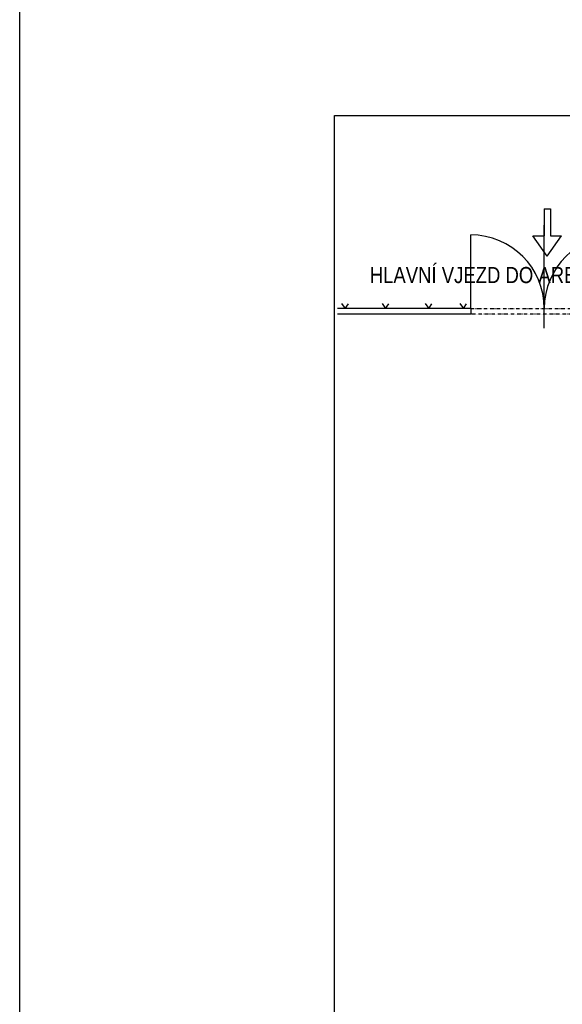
# Model space of a CAD drawing. Header units: millimetres. Extents: x -637441 to -130928, y -380379 to -53767.
# Tile 4 of 193: x -634602 to -616132, y -250166 to -216625. Entities that reach past the tile are written whole.
import ezdxf

# ---------------------------------------------------------------- set-up
doc = ezdxf.new("R2010")
doc.units = ezdxf.units.MM
doc.header["$LTSCALE"] = 10
doc.linetypes.add('ACAD_ISO12W100', pattern=[22, 12, -3, 0.5, -3, 0.5, -3])
doc.layers.add('CKKOTY', color=7, linetype='Continuous', lineweight=25)
doc.layers.add('CKTEXTY_MALE', color=7, linetype='Continuous', lineweight=25)
for name, color, linetype in [('Kóty', 7, 'Continuous'), ('POPIS', 7, 'Continuous'), ('SLABĚ', 7, 'Continuous'), ('Výplně otvorů', 7, 'Continuous')]:
    doc.layers.add(name, color=color, linetype=linetype)
doc.styles.add('NARROW', font='txt')

msp = doc.modelspace()

# ---------------------------------------------------------------- linework, layer by layer
at = {"layer": 'CKKOTY', "color": 7}
msp.add_lwpolyline([(-623886.051, -219891.55), (-529386.051, -219891.55), (-529386.051, -308991.55), (-623886.051, -308991.55)], close=True, dxfattribs=at)
at = {"layer": 'CKTEXTY_MALE'}
msp.add_lwpolyline([(-634601.617, -54078.397), (-291719.074, -54078.397), (-291719.074, -380378.814), (-634601.617, -380378.814)], close=True, dxfattribs=at)
at = {"layer": 'Kóty'}
msp.add_line((-616746.663, -227131.224), (-616746.663, -223622.084), dxfattribs=at)
at = {"layer": 'SLABĚ'}
for p, q in [((-616753.191, -223069.448), (-616753.191, -223991.113)), ((-616753.191, -223069.448), (-616536.109, -223069.448)), ((-616536.109, -223069.448), (-616536.109, -223991.113)), ((-617135.636, -223991.113), (-616753.191, -223991.113)), ((-616644.65, -224680.426), (-617135.636, -223991.113)), ((-616644.65, -224680.426), (-616153.664, -223991.113)), ((-616536.109, -223991.113), (-616153.664, -223991.113)), ((-623645.648, -226289.348), (-623521.915, -226459.31)), ((-623521.915, -226459.31), (-623413.648, -226304.799)), ((-622269.112, -226289.348), (-622145.379, -226459.31)), ((-622145.379, -226459.31), (-622037.112, -226304.799)), ((-620799.776, -226289.348), (-620676.043, -226459.31)), ((-620676.043, -226459.31), (-620567.776, -226304.799)), ((-619624.308, -226289.348), (-619500.574, -226459.31)), ((-619500.574, -226459.31), (-619392.307, -226304.799)), ((-619246.663, -226457.964), (-623782.183, -226457.964)), ((-619246.663, -226657.964), (-623782.183, -226657.964)), ((-619246.663, -226457.964), (-619246.663, -226657.964))]:
    msp.add_line(p, q, dxfattribs=at)
at = {"layer": 'Výplně otvorů'}
msp.add_line((-619246.663, -226457.964), (-619246.663, -223957.964), dxfattribs=at)
at = {"layer": 'Výplně otvorů', "linetype": 'ACAD_ISO12W100', "lineweight": -3}
for p, q in [((-619246.663, -226457.964), (-614246.663, -226457.964)), ((-614246.663, -226657.964), (-619246.663, -226657.964))]:
    msp.add_line(p, q, dxfattribs=at)
at = {"layer": 'Výplně otvorů', "lineweight": -3}
for centre, start, end in [((-619246.663, -226457.964), 0, 90), ((-614246.663, -226457.964), 90, 180)]:
    msp.add_arc(centre, 2500, start, end, dxfattribs=at)

# ---------------------------------------------------------------- texts
at = {"layer": 'POPIS', "style": 'NARROW'}
msp.add_text('HLAVNÍ VJEZD DO AREÁLU', height=550, dxfattribs=at).set_placement((-622686.125, -225598.407))

doc.saveas('drawing.dxf')
